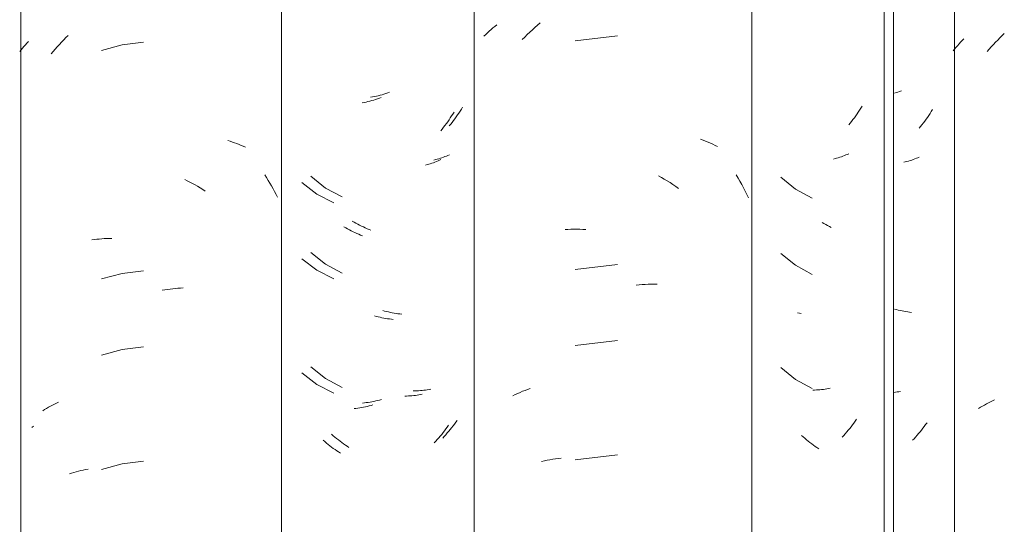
# Model space of a CAD drawing. Header units: metres. Extents: x -27.3 to 21, y -0.3 to 10.3.
# Tile 151 of 255: x 13.956 to 14.345, y 2.863 to 3.062. Entities that reach past the tile are written whole.
import ezdxf

# ---------------------------------------------------------------- set-up
doc = ezdxf.new("R2010")
doc.units = ezdxf.units.M
doc.layers.add('A-GLAZ-CWMG', color=7, linetype='Continuous', lineweight=5)

# ---------------------------------------------------------------- blocks, each defined once
blk = doc.blocks.new('FP_265-FACHADA 03')
at = {"layer": 'A-GLAZ-CWMG', "color": 9, "true_color": 0xc0c0c0}
for p, q in [((19.50994, 3.03361), (19.50925, 3.0334)), ((19.51063, 3.03383), (19.50994, 3.03361)), ((19.51131, 3.03407), (19.51063, 3.03383)), ((19.51199, 3.03432), (19.51131, 3.03407)), ((19.51002, 2.94773), (19.50927, 2.94793)), ((19.51077, 2.94755), (19.51002, 2.94773)), ((19.51152, 2.94738), (19.51077, 2.94755)), ((19.51227, 2.94722), (19.51152, 2.94738)), ((19.51302, 2.94708), (19.51227, 2.94722)), ((19.51377, 2.94695), (19.51302, 2.94708)), ((19.51452, 2.94684), (19.51377, 2.94695)), ((19.51526, 2.94674), (19.51452, 2.94684)), ((19.516, 2.94665), (19.51526, 2.94674))]:
    blk.add_line(p, q, dxfattribs=at)
blk = doc.blocks.new('Rectangular Mullion - Telha Fibrocimento - Ondulada-V252-FACHADA 03')
at = {"layer": 'A-GLAZ-CWMG'}
blk.add_blockref('FP_265-FACHADA 03', (0, 0), dxfattribs=at)
blk = doc.blocks.new('FP_272-FACHADA 03')
at = {"layer": 'A-GLAZ-CWMG', "color": 9, "true_color": 0xc0c0c0}
for p, q in [((19.55182, 3.05616), (19.5527, 3.057)), ((19.53418, 3.05218), (19.5348, 3.05286)), ((19.5348, 3.05286), (19.53543, 3.05353)), ((19.53543, 3.05353), (19.53609, 3.05419)), ((19.53609, 3.05419), (19.53676, 3.05483)), ((19.54756, 3.05171), (19.54839, 3.05263)), ((19.54839, 3.05263), (19.54923, 3.05353)), ((19.54923, 3.05353), (19.55008, 3.05442)), ((19.55008, 3.05442), (19.55094, 3.0553)), ((19.55094, 3.0553), (19.55182, 3.05616)), ((19.53245, 3.05008), (19.53301, 3.05079)), ((19.53301, 3.05079), (19.53359, 3.05149)), ((19.53359, 3.05149), (19.53418, 3.05218)), ((19.54594, 3.04982), (19.54674, 3.05077)), ((19.54674, 3.05077), (19.54756, 3.05171)), ((19.54254, 2.9086), (19.54329, 2.90907)), ((19.54329, 2.90907), (19.54405, 2.90953)), ((19.54405, 2.90953), (19.54482, 2.90997)), ((19.54482, 2.90997), (19.54561, 2.9104)), ((19.54561, 2.9104), (19.54641, 2.91082)), ((19.54641, 2.91082), (19.54722, 2.91122)), ((19.54722, 2.91122), (19.54805, 2.91161)), ((19.54805, 2.91161), (19.54888, 2.91198))]:
    blk.add_line(p, q, dxfattribs=at)
blk = doc.blocks.new('FP_273-FACHADA 03')
at = {"layer": 'A-GLAZ-CWMG', "color": 9, "true_color": 0xc0c0c0}
for p, q in [((19.52383, 3.0261), (19.52333, 3.02532)), ((19.52431, 3.02688), (19.52383, 3.0261)), ((19.5207, 3.02159), (19.52015, 3.02088)), ((19.52125, 3.02232), (19.5207, 3.02159)), ((19.52179, 3.02306), (19.52125, 3.02232)), ((19.52231, 3.0238), (19.52179, 3.02306)), ((19.52283, 3.02456), (19.52231, 3.0238)), ((19.52333, 3.02532), (19.52283, 3.02456)), ((19.51958, 3.02017), (19.51901, 3.01948)), ((19.52015, 3.02088), (19.51958, 3.02017)), ((19.51356, 3.0062), (19.51291, 3.00604)), ((19.51421, 3.00636), (19.51356, 3.0062)), ((19.51484, 3.00654), (19.51421, 3.00636)), ((19.51547, 3.00673), (19.51484, 3.00654)), ((19.5161, 3.00693), (19.51547, 3.00673)), ((19.51671, 3.00714), (19.5161, 3.00693)), ((19.51732, 3.00736), (19.51671, 3.00714)), ((19.51792, 3.0076), (19.51732, 3.00736)), ((19.51851, 3.00784), (19.51792, 3.0076)), ((19.51909, 3.0081), (19.51851, 3.00784)), ((19.46435, 3.00014), (19.47013, 2.99541)), ((19.47013, 2.99541), (19.47669, 2.99181)), ((19.48138, 2.98179), (19.48067, 2.98223)), ((19.48211, 2.98137), (19.48138, 2.98179)), ((19.48283, 2.98096), (19.48211, 2.98137)), ((19.48356, 2.98057), (19.48283, 2.98096)), ((19.48429, 2.98019), (19.48356, 2.98057)), ((19.46435, 2.97), (19.47013, 2.96527)), ((19.47013, 2.96527), (19.47669, 2.96166)), ((19.46435, 2.92478), (19.47013, 2.92005)), ((19.47013, 2.92005), (19.47669, 2.91645)), ((19.50963, 2.91503), (19.50894, 2.91495)), ((19.51031, 2.91513), (19.50963, 2.91503)), ((19.51099, 2.91524), (19.51031, 2.91513)), ((19.51166, 2.91536), (19.51099, 2.91524)), ((19.52051, 2.90077), (19.51995, 2.90006)), ((19.52106, 2.90149), (19.52051, 2.90077)), ((19.5216, 2.90223), (19.52106, 2.90149)), ((19.52213, 2.90297), (19.5216, 2.90223)), ((19.47318, 2.89737), (19.47253, 2.89795)), ((19.47384, 2.89679), (19.47318, 2.89737)), ((19.51763, 2.89731), (19.51703, 2.89665)), ((19.51822, 2.89798), (19.51763, 2.89731)), ((19.51881, 2.89866), (19.51822, 2.89798)), ((19.51938, 2.89936), (19.51881, 2.89866)), ((19.51995, 2.90006), (19.51938, 2.89936)), ((19.4745, 2.89623), (19.47384, 2.89679)), ((19.47517, 2.89569), (19.4745, 2.89623)), ((19.47585, 2.89515), (19.47517, 2.89569)), ((19.47653, 2.89463), (19.47585, 2.89515)), ((19.47722, 2.89412), (19.47653, 2.89463)), ((19.47792, 2.89362), (19.47722, 2.89412)), ((19.47862, 2.89313), (19.47792, 2.89362)), ((19.47932, 2.89266), (19.47862, 2.89313)), ((19.51703, 2.89665), (19.51642, 2.896))]:
    blk.add_line(p, q, dxfattribs=at)
blk = doc.blocks.new('FP_274-FACHADA 03')
at = {"layer": 'A-GLAZ-CWMG', "color": 9, "true_color": 0xc0c0c0}
for p, q in [((19.35126, 3.05982), (19.35205, 3.06042)), ((19.36815, 3.06033), (19.36921, 3.06122)), ((19.34694, 3.05591), (19.34761, 3.0566)), ((19.34761, 3.0566), (19.34831, 3.05727)), ((19.34831, 3.05727), (19.34902, 3.05793)), ((19.34902, 3.05793), (19.34975, 3.05857)), ((19.34975, 3.05857), (19.3505, 3.05921)), ((19.3505, 3.05921), (19.35126, 3.05982)), ((19.36305, 3.05559), (19.36404, 3.05658)), ((19.36404, 3.05658), (19.36505, 3.05755)), ((19.36505, 3.05755), (19.36607, 3.05849)), ((19.36607, 3.05849), (19.3671, 3.05942)), ((19.3671, 3.05942), (19.36815, 3.06033)), ((19.36206, 3.05459), (19.36305, 3.05559)), ((19.39974, 3.05606), (19.38299, 3.05409)), ((19.43259, 3.01516), (19.43359, 3.0148)), ((19.43359, 3.0148), (19.43458, 3.01442)), ((19.43458, 3.01442), (19.43555, 3.01402)), ((19.43555, 3.01402), (19.43651, 3.01361)), ((19.43651, 3.01361), (19.43746, 3.01317)), ((19.43746, 3.01317), (19.43839, 3.01272)), ((19.43839, 3.01272), (19.43931, 3.01225)), ((19.41594, 3.00072), (19.4171, 3.00006)), ((19.4171, 3.00006), (19.41825, 2.99939)), ((19.41825, 2.99939), (19.41939, 2.99869)), ((19.41939, 2.99869), (19.42053, 2.99797)), ((19.44669, 3.00101), (19.44744, 2.99976)), ((19.44744, 2.99976), (19.44817, 2.9985)), ((19.44817, 2.9985), (19.44888, 2.99723)), ((19.42053, 2.99797), (19.42165, 2.99722)), ((19.42165, 2.99722), (19.42277, 2.99646)), ((19.42277, 2.99646), (19.42388, 2.99567)), ((19.44888, 2.99723), (19.44957, 2.99594)), ((19.44957, 2.99594), (19.45024, 2.99464)), ((19.45024, 2.99464), (19.4509, 2.99332)), ((19.4509, 2.99332), (19.45153, 2.992)), ((19.37898, 2.97943), (19.38013, 2.97949)), ((19.38013, 2.97949), (19.38129, 2.97953)), ((19.38129, 2.97953), (19.38245, 2.97954)), ((19.38245, 2.97954), (19.38362, 2.97954)), ((19.38362, 2.97954), (19.3848, 2.97951)), ((19.3848, 2.97951), (19.38598, 2.97946)), ((19.38598, 2.97946), (19.38717, 2.97938)), ((19.39974, 2.96563), (19.38299, 2.96366)), ((19.40708, 2.95738), (19.40828, 2.95752)), ((19.40828, 2.95752), (19.40947, 2.95762)), ((19.40947, 2.95762), (19.41066, 2.95771)), ((19.41066, 2.95771), (19.41184, 2.95777)), ((19.41184, 2.95777), (19.41302, 2.95781)), ((19.41302, 2.95781), (19.41419, 2.95783)), ((19.41419, 2.95783), (19.41536, 2.95782)), ((19.39974, 2.93549), (19.38299, 2.93352)), ((19.36418, 2.91615), (19.36519, 2.9165)), ((19.35841, 2.91366), (19.35933, 2.91412)), ((19.35933, 2.91412), (19.36027, 2.91457)), ((19.36027, 2.91457), (19.36123, 2.91499)), ((19.36123, 2.91499), (19.3622, 2.9154)), ((19.3622, 2.9154), (19.36318, 2.91578)), ((19.36318, 2.91578), (19.36418, 2.91615)), ((19.39974, 2.89028), (19.38299, 2.88831)), ((19.36975, 2.88765), (19.37082, 2.88789)), ((19.37082, 2.88789), (19.37191, 2.88811)), ((19.37191, 2.88811), (19.373, 2.88831)), ((19.373, 2.88831), (19.37411, 2.88848)), ((19.37411, 2.88848), (19.37522, 2.88864)), ((19.37522, 2.88864), (19.37634, 2.88877)), ((19.37634, 2.88877), (19.37748, 2.88889))]:
    blk.add_line(p, q, dxfattribs=at)
blk = doc.blocks.new('FP_275-FACHADA 03')
at = {"layer": 'A-GLAZ-CWMG', "color": 9, "true_color": 0xc0c0c0}
for p, q in [((19.29956, 3.02972), (19.29881, 3.02957)), ((19.30031, 3.02987), (19.29956, 3.02972)), ((19.30106, 3.03004), (19.30031, 3.02987)), ((19.30181, 3.03023), (19.30106, 3.03004)), ((19.30257, 3.03043), (19.30181, 3.03023)), ((19.30332, 3.03064), (19.30257, 3.03043)), ((19.30407, 3.03086), (19.30332, 3.03064)), ((19.30482, 3.0311), (19.30407, 3.03086)), ((19.30557, 3.03135), (19.30482, 3.0311)), ((19.30632, 3.03162), (19.30557, 3.03135)), ((19.3351, 3.02593), (19.33462, 3.02514)), ((19.33259, 3.02208), (19.33206, 3.02134)), ((19.33311, 3.02283), (19.33259, 3.02208)), ((19.33362, 3.02359), (19.33311, 3.02283)), ((19.33413, 3.02436), (19.33362, 3.02359)), ((19.33462, 3.02514), (19.33413, 3.02436)), ((19.33041, 3.01917), (19.32984, 3.01846)), ((19.33097, 3.01988), (19.33041, 3.01917)), ((19.33152, 3.0206), (19.33097, 3.01988)), ((19.33206, 3.02134), (19.33152, 3.0206)), ((19.32695, 3.00588), (19.32633, 3.00567)), ((19.32756, 3.0061), (19.32695, 3.00588)), ((19.32816, 3.00633), (19.32756, 3.0061)), ((19.32876, 3.00657), (19.32816, 3.00633)), ((19.32934, 3.00683), (19.32876, 3.00657)), ((19.32992, 3.00709), (19.32934, 3.00683)), ((19.32443, 3.00511), (19.32378, 3.00495)), ((19.32507, 3.00529), (19.32443, 3.00511)), ((19.32571, 3.00547), (19.32507, 3.00529)), ((19.32633, 3.00567), (19.32571, 3.00547)), ((19.27493, 2.99803), (19.28085, 2.99345)), ((19.28085, 2.99345), (19.28752, 2.99002)), ((19.29226, 2.98012), (19.29154, 2.98054)), ((19.29299, 2.97971), (19.29226, 2.98012)), ((19.29372, 2.97932), (19.29299, 2.97971)), ((19.29445, 2.97894), (19.29372, 2.97932)), ((19.29519, 2.97857), (19.29445, 2.97894)), ((19.29593, 2.97822), (19.29519, 2.97857)), ((19.29667, 2.97788), (19.29593, 2.97822)), ((19.29742, 2.97756), (19.29667, 2.97788)), ((19.29816, 2.97724), (19.29742, 2.97756)), ((19.29891, 2.97695), (19.29816, 2.97724)), ((19.27493, 2.96789), (19.28085, 2.96331)), ((19.28085, 2.96331), (19.28752, 2.95988)), ((19.30435, 2.94505), (19.3036, 2.94525)), ((19.3051, 2.94486), (19.30435, 2.94505)), ((19.30585, 2.94468), (19.3051, 2.94486)), ((19.3066, 2.94453), (19.30585, 2.94468)), ((19.30735, 2.94438), (19.3066, 2.94453)), ((19.3081, 2.94425), (19.30735, 2.94438)), ((19.30885, 2.94413), (19.3081, 2.94425)), ((19.30959, 2.94402), (19.30885, 2.94413)), ((19.31033, 2.94393), (19.30959, 2.94402)), ((19.31107, 2.94385), (19.31033, 2.94393)), ((19.27493, 2.92267), (19.28085, 2.9181)), ((19.28085, 2.9181), (19.28752, 2.91466)), ((19.31633, 2.91353), (19.31562, 2.91351)), ((19.31704, 2.91356), (19.31633, 2.91353)), ((19.31775, 2.9136), (19.31704, 2.91356)), ((19.31845, 2.91366), (19.31775, 2.9136)), ((19.31915, 2.91372), (19.31845, 2.91366)), ((19.31984, 2.9138), (19.31915, 2.91372)), ((19.32052, 2.91389), (19.31984, 2.9138)), ((19.3212, 2.914), (19.32052, 2.91389)), ((19.32187, 2.91412), (19.3212, 2.914)), ((19.32254, 2.91424), (19.32187, 2.91412)), ((19.29631, 2.90862), (19.29557, 2.90853)), ((19.29706, 2.90872), (19.29631, 2.90862)), ((19.2978, 2.90883), (19.29706, 2.90872)), ((19.29855, 2.90895), (19.2978, 2.90883)), ((19.2993, 2.90909), (19.29855, 2.90895)), ((19.30005, 2.90924), (19.2993, 2.90909)), ((19.3008, 2.90941), (19.30005, 2.90924)), ((19.30155, 2.90959), (19.3008, 2.90941)), ((19.3023, 2.90978), (19.30155, 2.90959)), ((19.30305, 2.90999), (19.3023, 2.90978)), ((19.33241, 2.90124), (19.33187, 2.90051)), ((19.33293, 2.90199), (19.33241, 2.90124)), ((19.32906, 2.89696), (19.32847, 2.89628)), ((19.32964, 2.89765), (19.32906, 2.89696)), ((19.33021, 2.89835), (19.32964, 2.89765)), ((19.33077, 2.89906), (19.33021, 2.89835)), ((19.33133, 2.89978), (19.33077, 2.89906)), ((19.33187, 2.90051), (19.33133, 2.89978)), ((19.28396, 2.89549), (19.2833, 2.89606)), ((19.28463, 2.89494), (19.28396, 2.89549)), ((19.2853, 2.89439), (19.28463, 2.89494)), ((19.28598, 2.89386), (19.2853, 2.89439)), ((19.28667, 2.89334), (19.28598, 2.89386)), ((19.28736, 2.89283), (19.28667, 2.89334)), ((19.32787, 2.89562), (19.32727, 2.89496)), ((19.32847, 2.89628), (19.32787, 2.89562)), ((19.28806, 2.89234), (19.28736, 2.89283)), ((19.28876, 2.89186), (19.28806, 2.89234)), ((19.28947, 2.89139), (19.28876, 2.89186)), ((19.29018, 2.89093), (19.28947, 2.89139))]:
    blk.add_line(p, q, dxfattribs=at)
blk = doc.blocks.new('FP_276-FACHADA 03')
at = {"layer": 'A-GLAZ-CWMG', "color": 9, "true_color": 0xc0c0c0}
blk.add_line((19.16809, 2.90102), (19.16874, 2.90159), dxfattribs=at)
blk = doc.blocks.new('Rectangular Mullion - Telha Fibrocimento - Ondulada-V266-FACHADA 03')
at = {"layer": 'A-GLAZ-CWMG'}
for p, q in [((19.34308, 4.13223), (19.34308, 2.77698)), ((19.45291, 4.13466), (19.45291, 2.77941)), ((19.53297, 4.13427), (19.53297, 2.77902))]:
    blk.add_line(p, q, dxfattribs=at)
for name in ['FP_272-FACHADA 03', 'FP_274-FACHADA 03', 'FP_273-FACHADA 03', 'FP_275-FACHADA 03', 'FP_276-FACHADA 03']:
    blk.add_blockref(name, (0, 0), dxfattribs=at)
blk = doc.blocks.new('FP_281-FACHADA 03')
at = {"layer": 'A-GLAZ-CWMG', "color": 9, "true_color": 0xc0c0c0}
for p, q in [((19.49497, 3.02593), (19.49446, 3.02517)), ((19.49547, 3.0267), (19.49497, 3.02593)), ((19.49596, 3.02748), (19.49547, 3.0267)), ((19.49645, 3.02827), (19.49596, 3.02748)), ((19.49175, 3.02151), (19.49118, 3.02081)), ((19.49231, 3.02223), (19.49175, 3.02151)), ((19.49286, 3.02295), (19.49231, 3.02223)), ((19.4934, 3.02368), (19.49286, 3.02295)), ((19.49394, 3.02442), (19.4934, 3.02368)), ((19.49446, 3.02517), (19.49394, 3.02442)), ((19.48576, 3.00747), (19.48511, 3.00731)), ((19.4864, 3.00764), (19.48576, 3.00747)), ((19.48704, 3.00783), (19.4864, 3.00764)), ((19.48767, 3.00803), (19.48704, 3.00783)), ((19.48828, 3.00823), (19.48767, 3.00803)), ((19.4889, 3.00845), (19.48828, 3.00823)), ((19.4895, 3.00868), (19.4889, 3.00845)), ((19.49009, 3.00892), (19.4895, 3.00868)), ((19.49068, 3.00917), (19.49009, 3.00892)), ((19.49126, 3.00944), (19.49068, 3.00917)), ((19.47165, 2.94632), (19.47091, 2.94641)), ((19.47239, 2.94624), (19.47165, 2.94632)), ((19.48253, 2.91636), (19.48185, 2.91626)), ((19.4832, 2.91648), (19.48253, 2.91636)), ((19.48387, 2.91661), (19.4832, 2.91648)), ((19.47766, 2.91591), (19.47694, 2.91589)), ((19.47837, 2.91593), (19.47766, 2.91591)), ((19.47907, 2.91597), (19.47837, 2.91593)), ((19.47978, 2.91603), (19.47907, 2.91597)), ((19.48047, 2.91609), (19.47978, 2.91603)), ((19.48116, 2.91617), (19.48047, 2.91609)), ((19.48185, 2.91626), (19.48116, 2.91617)), ((19.49211, 2.9014), (19.49155, 2.9007)), ((19.49267, 2.90212), (19.49211, 2.9014)), ((19.49321, 2.90285), (19.49267, 2.90212)), ((19.49375, 2.90359), (19.49321, 2.90285)), ((19.49428, 2.90434), (19.49375, 2.90359)), ((19.48921, 2.89797), (19.4886, 2.89731)), ((19.48981, 2.89863), (19.48921, 2.89797)), ((19.4904, 2.89931), (19.48981, 2.89863)), ((19.49098, 2.9), (19.4904, 2.89931)), ((19.49155, 2.9007), (19.49098, 2.9))]:
    blk.add_line(p, q, dxfattribs=at)
blk = doc.blocks.new('FP_283-FACHADA 03')
at = {"layer": 'A-GLAZ-CWMG', "color": 9, "true_color": 0xc0c0c0}
for p, q in [((19.30814, 3.03322), (19.30738, 3.03299)), ((19.30889, 3.03347), (19.30814, 3.03322)), ((19.30964, 3.03372), (19.30889, 3.03347)), ((19.30288, 3.03188), (19.30213, 3.03175)), ((19.30363, 3.03203), (19.30288, 3.03188)), ((19.30438, 3.0322), (19.30363, 3.03203)), ((19.30513, 3.03237), (19.30438, 3.0322)), ((19.30588, 3.03256), (19.30513, 3.03237)), ((19.30663, 3.03277), (19.30588, 3.03256)), ((19.30738, 3.03299), (19.30663, 3.03277)), ((19.337, 3.02551), (19.33648, 3.02475)), ((19.3375, 3.02627), (19.337, 3.02551)), ((19.33799, 3.02705), (19.3375, 3.02627)), ((19.33847, 3.02784), (19.33799, 3.02705)), ((19.33433, 3.02181), (19.33377, 3.0211)), ((19.33488, 3.02253), (19.33433, 3.02181)), ((19.33543, 3.02326), (19.33488, 3.02253)), ((19.33596, 3.024), (19.33543, 3.02326)), ((19.33648, 3.02475), (19.33596, 3.024)), ((19.33377, 3.0211), (19.3332, 3.0204)), ((19.32777, 3.00708), (19.32712, 3.00692)), ((19.32841, 3.00725), (19.32777, 3.00708)), ((19.32905, 3.00743), (19.32841, 3.00725)), ((19.32968, 3.00763), (19.32905, 3.00743)), ((19.3303, 3.00783), (19.32968, 3.00763)), ((19.33091, 3.00805), (19.3303, 3.00783)), ((19.33151, 3.00828), (19.33091, 3.00805)), ((19.33211, 3.00851), (19.33151, 3.00828)), ((19.3327, 3.00876), (19.33211, 3.00851)), ((19.33327, 3.00902), (19.3327, 3.00876)), ((19.27841, 3.00048), (19.28426, 2.99583)), ((19.28426, 2.99583), (19.29088, 2.99231)), ((19.2956, 2.98236), (19.29488, 2.98279)), ((19.29632, 2.98195), (19.2956, 2.98236)), ((19.29705, 2.98155), (19.29632, 2.98195)), ((19.29778, 2.98116), (19.29705, 2.98155)), ((19.29852, 2.98079), (19.29778, 2.98116)), ((19.29926, 2.98043), (19.29852, 2.98079)), ((19.3, 2.98008), (19.29926, 2.98043)), ((19.30074, 2.97975), (19.3, 2.98008)), ((19.30148, 2.97943), (19.30074, 2.97975)), ((19.30223, 2.97912), (19.30148, 2.97943)), ((19.27841, 2.97034), (19.28426, 2.96568)), ((19.28426, 2.96568), (19.29088, 2.96217)), ((19.30766, 2.94717), (19.30691, 2.94737)), ((19.30841, 2.94697), (19.30766, 2.94717)), ((19.30916, 2.94679), (19.30841, 2.94697)), ((19.30992, 2.94663), (19.30916, 2.94679)), ((19.31066, 2.94647), (19.30992, 2.94663)), ((19.31141, 2.94634), (19.31066, 2.94647)), ((19.31216, 2.94621), (19.31141, 2.94634)), ((19.3129, 2.9461), (19.31216, 2.94621)), ((19.31365, 2.946), (19.3129, 2.9461)), ((19.31439, 2.94591), (19.31365, 2.946)), ((19.27841, 2.92512), (19.28426, 2.92047)), ((19.28426, 2.92047), (19.29088, 2.91696)), ((19.31965, 2.91555), (19.31894, 2.91554)), ((19.32037, 2.91558), (19.31965, 2.91555)), ((19.32107, 2.91561), (19.32037, 2.91558)), ((19.32178, 2.91566), (19.32107, 2.91561)), ((19.32247, 2.91572), (19.32178, 2.91566)), ((19.32317, 2.9158), (19.32247, 2.91572)), ((19.32385, 2.91589), (19.32317, 2.9158)), ((19.32453, 2.91599), (19.32385, 2.91589)), ((19.32521, 2.9161), (19.32453, 2.91599)), ((19.32588, 2.91622), (19.32521, 2.9161)), ((19.29964, 2.91082), (19.2989, 2.91074)), ((19.30038, 2.91091), (19.29964, 2.91082)), ((19.30112, 2.91101), (19.30038, 2.91091)), ((19.30187, 2.91113), (19.30112, 2.91101)), ((19.30262, 2.91126), (19.30187, 2.91113)), ((19.30336, 2.91141), (19.30262, 2.91126)), ((19.30411, 2.91157), (19.30336, 2.91141)), ((19.30486, 2.91174), (19.30411, 2.91157)), ((19.30562, 2.91193), (19.30486, 2.91174)), ((19.30637, 2.91212), (19.30562, 2.91193)), ((19.33413, 2.90099), (19.33357, 2.90028)), ((19.33469, 2.9017), (19.33413, 2.90099)), ((19.33524, 2.90243), (19.33469, 2.9017)), ((19.33577, 2.90317), (19.33524, 2.90243)), ((19.3363, 2.90391), (19.33577, 2.90317)), ((19.28734, 2.89783), (19.28668, 2.8984)), ((19.288, 2.89726), (19.28734, 2.89783)), ((19.28868, 2.89671), (19.288, 2.89726)), ((19.33122, 2.89756), (19.33061, 2.89691)), ((19.33182, 2.89822), (19.33122, 2.89756)), ((19.33241, 2.8989), (19.33182, 2.89822)), ((19.333, 2.89958), (19.33241, 2.8989)), ((19.33357, 2.90028), (19.333, 2.89958)), ((19.28935, 2.89617), (19.28868, 2.89671)), ((19.29003, 2.89565), (19.28935, 2.89617)), ((19.29072, 2.89513), (19.29003, 2.89565)), ((19.29142, 2.89463), (19.29072, 2.89513)), ((19.29212, 2.89414), (19.29142, 2.89463)), ((19.29282, 2.89366), (19.29212, 2.89414)), ((19.29353, 2.8932), (19.29282, 2.89366))]:
    blk.add_line(p, q, dxfattribs=at)
blk = doc.blocks.new('FP_284-FACHADA 03')
at = {"layer": 'A-GLAZ-CWMG', "color": 9, "true_color": 0xc0c0c0}
for p, q in [((19.16557, 3.05255), (19.16617, 3.05317)), ((19.16617, 3.05317), (19.16679, 3.05379)), ((19.17821, 3.05178), (19.17904, 3.0527)), ((19.17904, 3.0527), (19.17988, 3.0536)), ((19.17988, 3.0536), (19.18074, 3.05449)), ((19.18074, 3.05449), (19.1816, 3.05537)), ((19.1816, 3.05537), (19.18247, 3.05622)), ((19.21227, 3.05353), (19.20388, 3.05249)), ((19.16334, 3.04993), (19.16387, 3.0506)), ((19.16387, 3.0506), (19.16442, 3.05126)), ((19.16442, 3.05126), (19.16499, 3.05191)), ((19.16499, 3.05191), (19.16557, 3.05255)), ((19.1758, 3.04894), (19.17659, 3.0499)), ((19.17659, 3.0499), (19.17739, 3.05085)), ((19.17739, 3.05085), (19.17821, 3.05178)), ((19.20388, 3.05249), (19.19572, 3.05028)), ((19.24564, 3.0146), (19.24655, 3.01433)), ((19.24655, 3.01433), (19.24744, 3.01404)), ((19.24744, 3.01404), (19.24833, 3.01373)), ((19.24833, 3.01373), (19.2492, 3.01341)), ((19.2492, 3.01341), (19.25007, 3.01308)), ((19.25007, 3.01308), (19.25092, 3.01273)), ((19.25092, 3.01273), (19.25176, 3.01236)), ((19.25176, 3.01236), (19.25259, 3.01198)), ((19.22861, 2.99925), (19.22963, 2.99874)), ((19.22963, 2.99874), (19.23066, 2.99821)), ((19.23066, 2.99821), (19.23168, 2.99767)), ((19.26026, 3.00103), (19.26095, 2.99996)), ((19.26095, 2.99996), (19.26162, 2.99888)), ((19.26162, 2.99888), (19.26227, 2.99779)), ((19.23168, 2.99767), (19.23269, 2.9971)), ((19.23269, 2.9971), (19.2337, 2.99652)), ((19.2337, 2.99652), (19.23471, 2.99592)), ((19.23471, 2.99592), (19.23571, 2.9953)), ((19.23571, 2.9953), (19.2367, 2.99466)), ((19.26227, 2.99779), (19.26291, 2.99669)), ((19.26291, 2.99669), (19.26354, 2.99558)), ((19.26354, 2.99558), (19.26415, 2.99446)), ((19.26415, 2.99446), (19.26474, 2.99332)), ((19.26474, 2.99332), (19.26532, 2.99218)), ((19.19183, 2.97529), (19.19281, 2.97543)), ((19.19281, 2.97543), (19.19379, 2.97555)), ((19.19379, 2.97555), (19.19478, 2.97565)), ((19.19478, 2.97565), (19.19577, 2.97574)), ((19.19577, 2.97574), (19.19677, 2.97581)), ((19.19677, 2.97581), (19.19778, 2.97586)), ((19.19778, 2.97586), (19.19879, 2.97589)), ((19.19879, 2.97589), (19.19981, 2.97591)), ((19.21227, 2.9631), (19.20388, 2.96207)), ((19.20388, 2.96207), (19.19572, 2.95986)), ((19.21964, 2.95536), (19.22069, 2.95554)), ((19.22069, 2.95554), (19.22174, 2.95571)), ((19.22174, 2.95571), (19.2228, 2.95586)), ((19.2228, 2.95586), (19.22384, 2.95599)), ((19.22384, 2.95599), (19.22489, 2.9561)), ((19.22489, 2.9561), (19.22593, 2.95619)), ((19.22593, 2.95619), (19.22697, 2.95627)), ((19.22697, 2.95627), (19.22801, 2.95632)), ((19.20388, 2.93192), (19.19572, 2.92971)), ((19.21227, 2.93296), (19.20388, 2.93192)), ((19.17318, 2.90814), (19.17393, 2.90861)), ((19.17393, 2.90861), (19.1747, 2.90907)), ((19.1747, 2.90907), (19.17547, 2.90951)), ((19.17547, 2.90951), (19.17626, 2.90994)), ((19.17626, 2.90994), (19.17706, 2.91036)), ((19.17706, 2.91036), (19.17787, 2.91076)), ((19.17787, 2.91076), (19.1787, 2.91114)), ((19.17245, 2.90766), (19.17318, 2.90814)), ((19.20388, 2.88671), (19.19572, 2.8845)), ((19.21227, 2.88775), (19.20388, 2.88671)), ((19.18298, 2.88271), (19.18387, 2.883)), ((19.18387, 2.883), (19.18477, 2.88328)), ((19.18477, 2.88328), (19.18568, 2.88355)), ((19.18568, 2.88355), (19.18661, 2.88379)), ((19.18661, 2.88379), (19.18753, 2.88402)), ((19.18753, 2.88402), (19.18847, 2.88424)), ((19.18847, 2.88424), (19.18942, 2.88444)), ((19.18942, 2.88444), (19.19037, 2.88462))]:
    blk.add_line(p, q, dxfattribs=at)
blk = doc.blocks.new('Rectangular Mullion - Telha Fibrocimento - Ondulada-V280-FACHADA 03')
at = {"layer": 'A-GLAZ-CWMG', "true_color": 0xc0c0c0}
h = blk.add_hatch(dxfattribs=at)
h.set_pattern_fill('FP_28', color=9, style=0, pattern_type=2)
h.set_pattern_definition([(315.081, (26.786, -4.598), (0.286173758, -0.270297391), [0.01667, -0.28643, 0.01667, -1.903]), (315.081, (26.786, -4.598), (0.286173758, -0.270297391), [-0.31978, -0.28643, 0.01667, -0.58954, -1.01]), (315.081, (26.786, -4.598), (0.286173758, -0.270297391), [-1.212, 0.01667, -0.28643, 0.01667, -0.69057]), (315.081, (26.786, -4.598), (0.286173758, -0.270297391), [-1.532, -0.1854, 0.01667, -0.4885]), (126.286, (26.893, -4.697), (-0.205045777, 0.24913451), [0.00997, -0.17136, 0.00997, -1.138]), (126.286, (26.893, -4.697), (-0.205045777, 0.24913451), [-0.19131, -0.17136, 0.00997, -0.35269, -0.60444]), (126.286, (26.893, -4.697), (-0.205045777, 0.24913451), [-0.72533, 0.00997, -0.17136, 0.00997, -0.41314]), (126.286, (26.893, -4.697), (-0.205045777, 0.24913451), [-0.91664, -0.11092, 0.00997, -0.29225]), (147.695, (26.929, -4.703), (-0.08113297, 0.021153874), [0.00698, -0.11998, 0.00698, -0.79715]), (147.695, (26.929, -4.703), (-0.08113297, 0.021153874), [-0.13395, -0.11998, 0.00698, -0.24695, -0.42323]), (147.695, (26.929, -4.703), (-0.08113297, 0.021153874), [-0.50787, 0.00698, -0.11998, 0.00698, -0.28928]), (147.695, (26.929, -4.703), (-0.08113297, 0.021153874), [-0.64182, -0.07766, 0.00698, -0.20463])])
h.paths.add_polyline_path([(19.50882, 2.77693), (19.50882, 4.13218), (19.50514, 4.13584), (19.50514, 2.78059), (19.50874, 2.77701)])
at = {"layer": 'A-GLAZ-CWMG'}
for p, q in [((19.50514, 4.13584), (19.50514, 2.78059)), ((19.16385, 4.13453), (19.16385, 2.77928)), ((19.26693, 4.13466), (19.26693, 2.77941)), ((19.50882, 4.13218), (19.50882, 2.77693))]:
    blk.add_line(p, q, dxfattribs=at)
for name in ['FP_284-FACHADA 03', 'FP_283-FACHADA 03', 'FP_281-FACHADA 03']:
    blk.add_blockref(name, (0, 0), dxfattribs=at)

msp = doc.modelspace()

# ---------------------------------------------------------------- block references
at = {"layer": 'A-GLAZ-CWMG'}
for name in ['Rectangular Mullion - Telha Fibrocimento - Ondulada-V280-FACHADA 03', 'Rectangular Mullion - Telha Fibrocimento - Ondulada-V266-FACHADA 03', 'Rectangular Mullion - Telha Fibrocimento - Ondulada-V252-FACHADA 03']:
    msp.add_blockref(name, (-5.20782, 0), dxfattribs=at)

doc.saveas('drawing.dxf')
